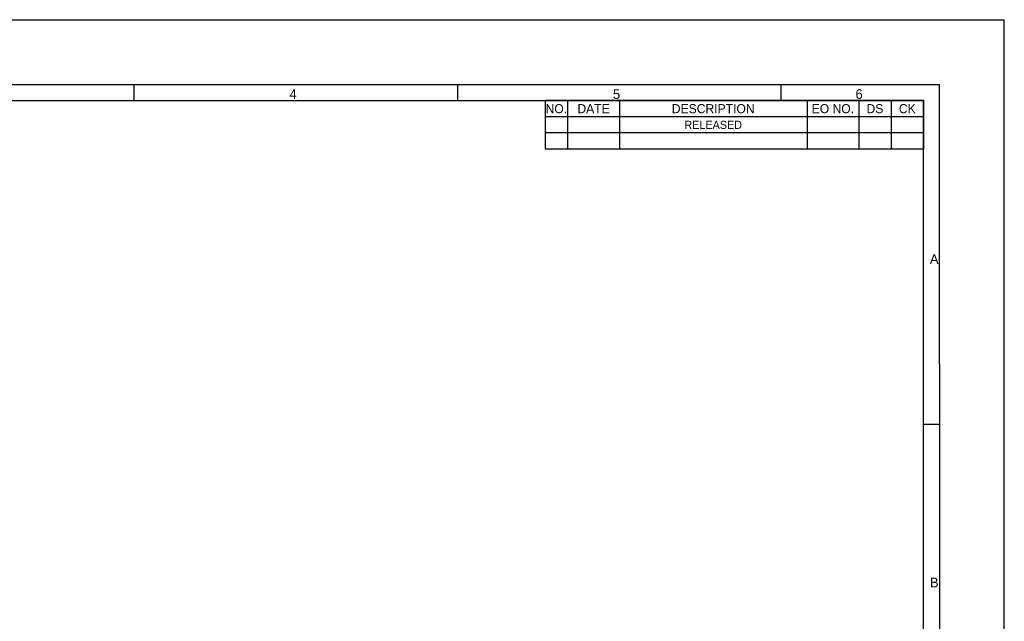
# Model space of a CAD drawing. Header units: inches. Extents: x 0 to 23.4, y 0 to 16.5.
# Tile 18 of 18: x 11.4 to 23.4, y 9.2 to 16.5. Entities that reach past the tile are written whole.
import ezdxf

# ---------------------------------------------------------------- set-up
doc = ezdxf.new("R2010")
doc.units = ezdxf.units.IN
doc.header["$LTSCALE"] = 1.28622
doc.header["$MEASUREMENT"] = 0
doc.layers.add('MIO-CMT0A_-FORMAT', color=7, linetype='CONTINUOUS')
doc.styles.add('TEXTSTYLE_2', font='gothic.ttf')

msp = doc.modelspace()

# ---------------------------------------------------------------- linework, layer by layer
at = {"layer": 'MIO-CMT0A_-FORMAT', "color": 7, "linetype": 'CONTINUOUS'}
for p, q in [((0, 16.535433), (23.385827, 16.535433)), ((23.385827, 0), (23.385827, 16.535433)), ((0.787402, 15.748031), (22.598425, 15.748031)), ((12.795276, 15.551181), (12.795276, 15.748031)), ((16.732283, 15.551181), (16.732283, 15.748031)), ((20.669291, 15.551181), (20.669291, 15.748031)), ((22.603989, 0.787402), (22.598425, 15.748031)), ((0.984252, 15.551181), (22.401575, 15.551181)), ((22.401575, 0.787402), (22.401575, 15.551181)), ((22.401575, 11.614173), (22.598425, 11.614173))]:
    msp.add_line(p, q, dxfattribs=at)
at = {"layer": 'MIO-CMT0A_-FORMAT', "color": 2, "linetype": 'CONTINUOUS'}
for p, q in [((22.401575, 15.551181), (17.795276, 15.551181)), ((17.795276, 15.551181), (17.795276, 14.960629)), ((18.070867, 15.551181), (18.070867, 14.960629)), ((18.700788, 15.551181), (18.700788, 14.960629)), ((20.984252, 15.551181), (20.984252, 14.960629)), ((21.614174, 15.551181), (21.614174, 14.960629)), ((22.007874, 15.551181), (22.007874, 14.960629)), ((22.401575, 15.551181), (22.401575, 14.960629)), ((22.401575, 15.35433), (17.795276, 15.35433)), ((22.401575, 15.15748), (17.795276, 15.15748)), ((22.401575, 14.960629), (17.795276, 14.960629))]:
    msp.add_line(p, q, dxfattribs=at)

# ---------------------------------------------------------------- texts
at = {"layer": 'MIO-CMT0A_-FORMAT', "color": 7, "linetype": 'CONTINUOUS', "char_height": 0.11811, "attachment_point": 1, "line_spacing_factor": 0.9, "style": 'TEXTSTYLE_2'}
for s, insert, width in [('4', (14.685039, 15.688976), 0.09055118), ('5', (18.622047, 15.688976), 0.09055118), ('6', (21.574803, 15.688976), 0.09055118), ('A', (22.480315, 13.681102), 0.10804899), ('B', (22.480315, 9.744094), 0.09580052)]:
    msp.add_mtext(s, dxfattribs=dict(at, insert=insert, width=width))
at = {"layer": 'MIO-CMT0A_-FORMAT', "color": 2, "linetype": 'CONTINUOUS', "attachment_point": 2, "line_spacing_factor": 0.9, "style": 'TEXTSTYLE_2'}
for s, insert, char_height, width in [('NO.', (17.933071, 15.507873), 0.1102362, 0.26165692), ('DATE', (18.385827, 15.507873), 0.1102362, 0.35695894), ('DESCRIPTION', (19.84252, 15.507873), 0.11023622, 0.95007291), ('EO NO.', (21.299213, 15.507873), 0.1102362, 0.51315882), ('DS', (21.811024, 15.507873), 0.1102362, 0.19311753), ('CK', (22.204725, 15.507873), 0.1102362, 0.18740157), ('RELEASED ', (19.84252, 15.305118), 0.0984252, 0.67257734)]:
    msp.add_mtext(s, dxfattribs=dict(at, insert=insert, char_height=char_height, width=width))

doc.saveas('drawing.dxf')
